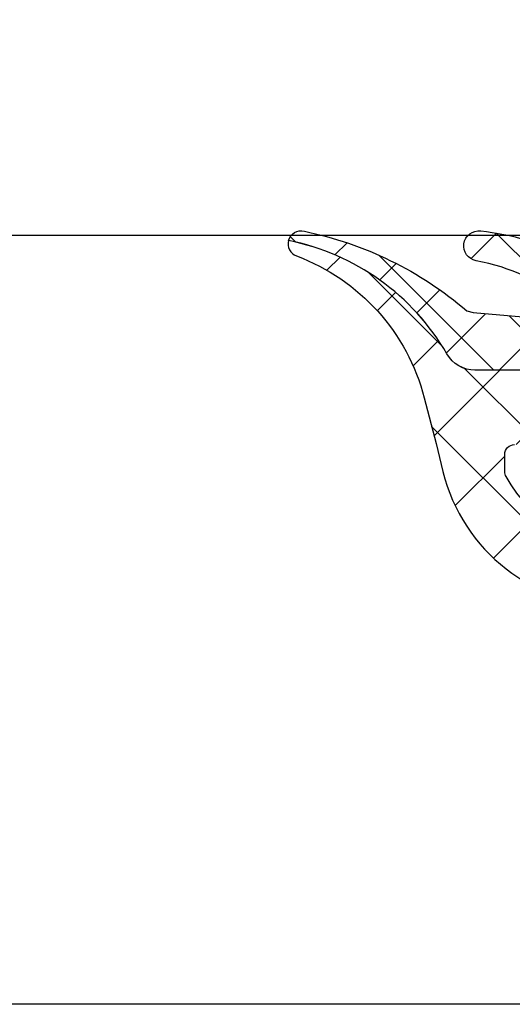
# Model space of a CAD drawing. Header units: millimetres. Extents: x 247761 to 294611, y 172579 to 236863.
# Tile 156 of 256: x 262331 to 262346, y 174620 to 174651. Entities that reach past the tile are written whole.
import ezdxf

# ---------------------------------------------------------------- set-up
doc = ezdxf.new("R2010")
doc.units = ezdxf.units.MM
doc.linetypes.add('ČÁRKOVANÁ', pattern=[19.049999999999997, 12.7, -6.35])
doc.layers.add('FASÁDA DETAILNÍ', color=4, linetype='Continuous')
doc.layers.add('NOVA', color=240, linetype='Continuous')

# ---------------------------------------------------------------- blocks, each defined once
blk = doc.blocks.new('A$C69D17D4D')
at = {"layer": 'FASÁDA DETAILNÍ'}
h = blk.add_hatch(dxfattribs=at)
h.set_pattern_fill('ANSI37', color=256, scale=0.48, angle=90, style=0)
h.set_pattern_definition([(135, (0, 0), (-1.077630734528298, -1.077630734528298), []), (225, (0, 0), (1.077630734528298, -1.077630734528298), [])])
edge = h.paths.add_edge_path()
edge.add_arc((-12293.75057925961, 1270.582939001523), 0.4999992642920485, 219.4073371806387, 269.9999342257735)
edge.add_line((-12293.7505798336, 1270.082939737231), (-12291.8884828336, 1270.082939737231))
edge.add_arc((-12291.88848318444, 1270.382939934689), 0.3000001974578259, 270.0000670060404, 407.3578430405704)
edge.add_arc((-12295.4558979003, 1266.509144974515), 5.566188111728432, 47.35773889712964, 77.8089673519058)
edge.add_arc((-12294.07260395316, 1272.393221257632), 0.4897187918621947, 72.98602770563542, 244.8827571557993, ccw=False)
edge.add_arc((-12296.01849527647, 1264.053463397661), 9.052420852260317, 42.79332113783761, 76.65656128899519, ccw=False)
edge.add_arc((-12287.17431855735, 1272.241343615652), 2.999999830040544, 222.7932868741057, 245.245096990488)
edge.add_arc((-12288.64010070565, 1269.062537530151), 0.5004751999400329, 39.8064341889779, 65.24482424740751, ccw=False)
edge.add_line((-12288.2556298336, 1269.382939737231), (-12296.5389088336, 1269.382939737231))
edge.add_arc((-12296.53890830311, 1268.882940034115), 0.4999997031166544, 90.00006078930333, 150.0000196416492)
edge.add_line((-12296.9719208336, 1269.132939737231), (-12297.1451268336, 1268.832939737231))
edge.add_arc((-12297.57813936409, 1269.082939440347), 0.4999997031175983, 270.00006078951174, 330.00001964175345, ccw=False)
edge.add_line((-12297.5781388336, 1268.582939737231), (-12299.2074868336, 1268.582939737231))
edge.add_arc((-12299.20748761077, 1269.582939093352), 0.9999993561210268, 210.0503388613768, 270.0000445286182, ccw=False)
edge.add_arc((-12306.39186831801, 1265.426612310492), 7.300023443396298, 30.05035458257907, 78.71444631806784)
edge.add_arc((-12304.5766357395, 1272.482949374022), 0.3999910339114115, 74.99872339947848, 165.1470491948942, ccw=False)
edge.add_arc((-12306.70335621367, 1261.963445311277), 11.1315718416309, 49.41303872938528, 78.44234221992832, ccw=False)
edge.add_line((-12299.4611398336, 1270.416976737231), (-12299.2689228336, 1270.359275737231))
edge.add_line((-12299.2689228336, 1270.359275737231), (-12296.5517158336, 1270.121437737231))
edge.add_arc((-12296.52555683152, 1270.420295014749), 0.2999999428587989, 264.9976449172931, 410.9690488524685)
edge.add_arc((-12300.31972886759, 1265.740068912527), 6.324969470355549, 50.96896669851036, 79.52002920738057)
edge.add_arc((-12299.0908515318, 1272.41790473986), 0.4650353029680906, 82.47186289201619, 260.2920262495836, ccw=False)
edge.add_arc((-12299.74035035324, 1265.661572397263), 7.252239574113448, 39.40751088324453, 84.3783283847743, ccw=False)
h = blk.add_hatch(dxfattribs=at)
h.set_pattern_fill('ANSI37', color=256, scale=0.625, angle=90, style=0)
h.set_pattern_definition([(135, (0, 0), (-1.403165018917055, -1.403165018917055), []), (225, (0, 0), (1.403165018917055, -1.403165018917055), [])])
edge = h.paths.add_edge_path()
edge.add_ellipse((-12293.87638134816, 1267.802501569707), major_axis=(-5.039467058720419, 0), ratio=1, start_angle=29.791784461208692, end_angle=85.03553873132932, ccw=False)
edge.add_ellipse((-12297.98946582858, 1265.447701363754), major_axis=(-0.3000000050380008, 0), ratio=1, start_angle=0.0006926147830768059, end_angle=29.79217298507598, ccw=False)
edge.add_line((-12298.2894658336, 1265.447697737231), (-12298.2894688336, 1265.981981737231))
edge.add_ellipse((-12297.98946906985, 1265.981982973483), major_axis=(-0.2999997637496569, 0), ratio=1, start_angle=-90.00004512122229, end_angle=0.00023610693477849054, ccw=False)
edge.add_line((-12297.9894688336, 1266.281982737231), (-12296.4394718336, 1266.281982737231))
edge.add_ellipse((-12296.43947947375, 1266.581993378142), major_axis=(-0.3000106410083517, 0), ratio=1, start_angle=90.00145911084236, end_angle=179.9956760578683)
edge.add_line((-12296.1394688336, 1266.581970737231), (-12296.1394578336, 1267.981952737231))
edge.add_ellipse((-12295.83946799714, 1267.981949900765), major_axis=(-0.2999898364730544, 0), ratio=1, start_angle=270.0003507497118, end_angle=359.9994582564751, ccw=False)
edge.add_line((-12295.8394698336, 1268.281939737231), (-12294.1394578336, 1268.281939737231))
edge.add_ellipse((-12294.1394649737, 1267.981929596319), major_axis=(-0.3000101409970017, 0), ratio=1, start_angle=180.0044194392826, end_angle=269.9986363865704, ccw=False)
edge.add_line((-12293.8394548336, 1267.981952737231), (-12293.8394658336, 1266.418121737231))
edge.add_ellipse((-12293.53830676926, 1266.385264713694), major_axis=(-0.3029461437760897, 0), ratio=1, start_angle=-6.2264509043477, end_angle=103.4835773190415)
edge.add_ellipse((-12284.83338363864, 1255.069300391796), major_axis=(-14.00076634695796, 0), ratio=1, start_angle=285.3017322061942, end_angle=308.0756200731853, ccw=False)
edge.add_ellipse((-12288.64009721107, 1269.061538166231), major_axis=(-0.5004721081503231, 0), ratio=1, start_angle=102.9176085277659, end_angle=219.806634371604)
edge.add_line((-12288.2556298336, 1269.381939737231), (-12296.5389088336, 1269.381939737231))
edge.add_ellipse((-12296.53890830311, 1268.881940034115), major_axis=(-0.4999997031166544, 0), ratio=1, start_angle=270.0000607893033, end_angle=330.0000196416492)
edge.add_line((-12296.9719208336, 1269.131939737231), (-12297.1451268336, 1268.831939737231))
edge.add_ellipse((-12297.57813936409, 1269.081939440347), major_axis=(-0.4999997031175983, 0), ratio=1, start_angle=90.00006078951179, end_angle=150.0000196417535, ccw=False)
edge.add_line((-12297.5781388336, 1268.581939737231), (-12299.2074868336, 1268.581939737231))
edge.add_ellipse((-12299.20748761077, 1269.581939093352), major_axis=(-0.9999993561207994, 0), ratio=1, start_angle=30.050338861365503, end_angle=90.00004452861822, ccw=False)
edge.add_ellipse((-12306.39186831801, 1265.425612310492), major_axis=(-7.300023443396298, 0), ratio=1, start_angle=210.050354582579, end_angle=258.7144463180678)
edge.add_ellipse((-12304.5766362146, 1272.481949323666), major_axis=(-0.3999905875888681, 0), ratio=1, start_angle=-14.85297522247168, end_angle=69.49817055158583)
edge.add_ellipse((-12306.95070316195, 1266.132851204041), major_axis=(-6.378448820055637, 0), ratio=1, start_angle=194.4525977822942, end_angle=249.4981254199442, ccw=False)
edge.add_line((-12300.7741038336, 1267.724777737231), (-12300.4105168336, 1266.314070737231))
edge.add_line((-12300.4105168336, 1266.314070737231), (-12300.2004038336, 1265.451369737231))
edge.add_ellipse((-12294.86378111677, 1266.781934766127), major_axis=(-5.499995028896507, 0), ratio=1, start_angle=13.99995496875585, end_angle=90.00003420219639)
edge.add_line((-12294.8637778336, 1261.281939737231), (-12282.4457498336, 1261.281939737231))
edge.add_line((-12282.4457498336, 1261.281939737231), (-12281.0826928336, 1261.569558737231))
edge.add_ellipse((-12280.97946021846, 1261.080332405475), major_axis=(-0.4999993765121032, 0), ratio=1, start_angle=220.2837515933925, end_angle=281.9153007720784, ccw=False)
edge.add_line((-12280.5980348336, 1261.403618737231), (-12279.0244238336, 1259.547010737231))
edge.add_ellipse((-12278.4522848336, 1260.031940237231), major_axis=(-0.7499997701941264, 0), ratio=1, start_angle=40.28370615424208, end_angle=220.2837061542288)
edge.add_line((-12277.8801458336, 1260.516869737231), (-12279.8394318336, 1262.828513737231))
edge.add_ellipse((-12280.60228344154, 1262.181941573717), major_axis=(-0.999999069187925, 0), ratio=1, start_angle=220.2836986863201, end_angle=281.915247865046)
edge.add_line((-12280.8087478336, 1263.160394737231), (-12282.6022848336, 1262.781939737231))
edge.add_line((-12282.6022848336, 1262.781939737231), (-12294.3124858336, 1262.781939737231))
at = {"layer": 'FASÁDA DETAILNÍ', "linetype": 'ČÁRKOVANÁ', "ltscale": 5}
blk.add_lwpolyline([(1650.999978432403, 1249.00002156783), (-24919.00002156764, 1249.000021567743), (-24919.00002156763, 24919.00002156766), (1650.999978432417, 24919.00002156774)], close=True, dxfattribs=at)
at = {"layer": 'FASÁDA DETAILNÍ'}
blk.add_lwpolyline([(-12677.35474239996, 1272.74602788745), (-12289.66396554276, 1272.74602788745), (-12289.66396554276, 1316.74602788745), (-12677.35474239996, 1316.74602788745), (-12758.32562122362, 1316.74602788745), (-12758.32562122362, 1272.74602788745)], close=True, dxfattribs=at)
for points in [[(-12297.5781388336, 1268.582939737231), (-12299.2074868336, 1268.582939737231), (-12299.2074868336, 1268.582939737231, -0.267714), (-12300.0730728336, 1269.082178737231, 0.215587), (-12304.9632618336, 1272.585482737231, -0.414972), (-12304.4731018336, 1272.869308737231, -0.127346), (-12299.4611398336, 1270.416976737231), (-12299.2689228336, 1270.359275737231), (-12296.5517158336, 1270.121437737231)], [(-12296.3366348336, 1270.653336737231, 0.125226), (-12299.1692688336, 1271.959528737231, -0.981156), (-12299.0299258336, 1272.878931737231, -0.19878), (-12294.1369048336, 1270.265524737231)]]:
    blk.add_lwpolyline(points, format="xyb", dxfattribs=at)
at = {"layer": 'FASÁDA DETAILNÍ', "extrusion": (0, 0, -1)}
for points in [[(12294.3124858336, 1262.781939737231, 0.245826), (12298.2498158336, 1265.298644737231, 0.130727), (12298.2894658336, 1265.447697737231), (12298.2894688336, 1265.981981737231), (12298.2894688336, 1265.981981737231, 0.414215), (12297.9894688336, 1266.281982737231)], [(12297.5781388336, 1268.581939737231), (12299.2074868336, 1268.581939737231), (12299.2074868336, 1268.581939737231, 0.267714), (12300.0730728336, 1269.081178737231, -0.215587), (12304.9632618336, 1272.584482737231, -0.385623), (12304.7167278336, 1272.107293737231, 0.244909), (12300.7741038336, 1267.724777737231), (12300.4105168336, 1266.314070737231), (12300.2004038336, 1265.451369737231), (12300.2004038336, 1265.451369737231, -0.344328), (12294.8637778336, 1261.281939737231)]]:
    blk.add_lwpolyline(points, format="xyb", dxfattribs=at)

msp = doc.modelspace()

# ---------------------------------------------------------------- block references
at = {"layer": 'NOVA', "ltscale": 300}
msp.add_blockref('A$C69D17D4D', (274644.5174331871, 173371.2585875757), dxfattribs=at)

doc.saveas('drawing.dxf')
